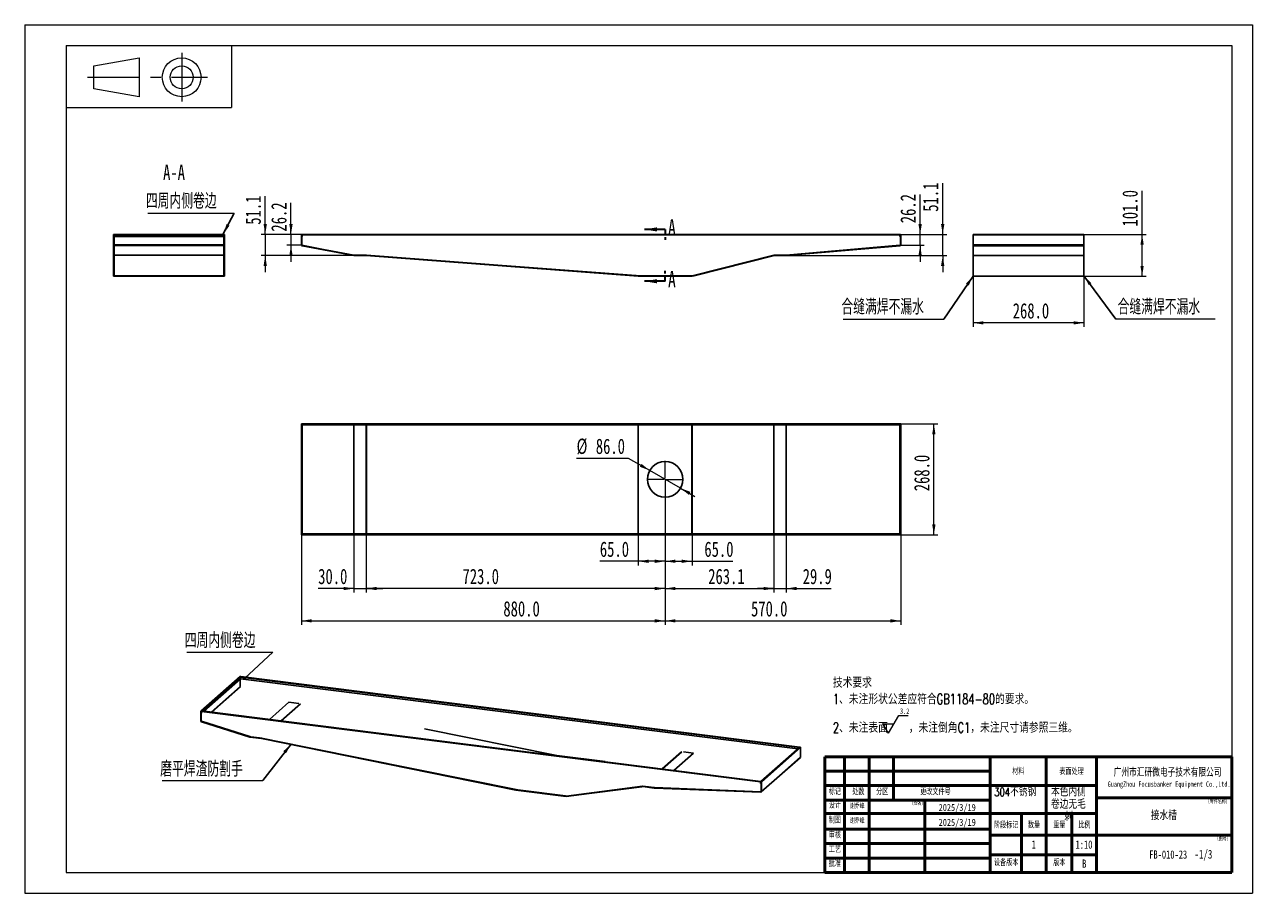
# Model space of a CAD drawing. Header units: millimetres. Extents: x 0 to 300, y 0 to 210.
import ezdxf

# ---------------------------------------------------------------- set-up
doc = ezdxf.new("R2010")
doc.units = ezdxf.units.MM
doc.linetypes.add('CENTERX2', pattern=[20.32, 12.7, -2.54, 2.54, -2.54])
doc.linetypes.add('HIDDEN', pattern=[1.905, 1.27, -0.635])
doc.styles.add('SLDTEXTSTYLE0', font='TXT', dxfattribs={"width": 0.7, "bigfont": 'bigfont'})
doc.styles.add('SLDTEXTSTYLE1', font='TXT', dxfattribs={"width": 0.7})
doc.styles.add('SLDTEXTSTYLE2', font='TXT', dxfattribs={"width": 0.75, "bigfont": 'bigfont'})
doc.styles.add('SLDTEXTSTYLE3', font='TXT', dxfattribs={"width": 0.75})
doc.dimstyles.new('SLDDIMSTYLE0', dxfattribs={"dimtxt": 3.950146, "dimasz": 2.5, "dimexe": 0, "dimexo": 0.0625, "dimgap": 0.987537, "dimtad": 2, "dimdec": 1, "dimlfac": 10, "dimrnd": 1e-09, "dimzin": 12, "dimdsep": 46, "dimtxsty": 'SLDTEXTSTYLE1', "dimsah": 1, "dimcen": 0.09, "dimadec": 0, "dimazin": 3, "dimtfac": 1, "dimtmove": 0, "dimatfit": 0, "dimfxl": 0, "dimfrac": 2, "dimtolj": 1, "dimtzin": 12, "dimarcsym": 0})
doc.dimstyles.new('SLDDIMSTYLE1', dxfattribs={"dimtxt": 3.950146, "dimasz": 2.5, "dimexe": 0, "dimexo": 0.0625, "dimgap": 0.987537, "dimtad": 2, "dimdec": 1, "dimlfac": 10, "dimrnd": 1e-09, "dimzin": 4, "dimdsep": 46, "dimtxsty": 'SLDTEXTSTYLE1', "dimsah": 1, "dimcen": 0.09, "dimadec": 0, "dimazin": 1, "dimtfac": 1, "dimtofl": 0, "dimtmove": 0, "dimatfit": 3, "dimfxl": 0, "dimfrac": 2, "dimtolj": 1, "dimtzin": 12, "dimarcsym": 0})
doc.dimstyles.new('SLDDIMSTYLE2', dxfattribs={"dimtxt": 3.950146, "dimasz": 2.5, "dimexe": 0, "dimexo": 0.0625, "dimgap": 0.987537, "dimtad": 2, "dimdec": 1, "dimlfac": 10, "dimrnd": 1e-09, "dimzin": 4, "dimdsep": 46, "dimtxsty": 'SLDTEXTSTYLE1', "dimsah": 1, "dimcen": 0.09, "dimadec": 0, "dimazin": 1, "dimtfac": 1, "dimtmove": 0, "dimatfit": 0, "dimfxl": 0, "dimfrac": 2, "dimtolj": 1, "dimtzin": 12, "dimarcsym": 0})
doc.dimstyles.new('SLDDIMSTYLE3', dxfattribs={"dimtxt": 3.950146, "dimasz": 2.5, "dimexe": 0, "dimexo": 0.0625, "dimgap": 0.987537, "dimtad": 2, "dimdec": 1, "dimlfac": 10, "dimrnd": 1e-09, "dimzin": 12, "dimdsep": 46, "dimtxsty": 'SLDTEXTSTYLE1', "dimsah": 1, "dimcen": 0.09, "dimadec": 0, "dimazin": 3, "dimtfac": 1, "dimtofl": 0, "dimtmove": 0, "dimatfit": 3, "dimfxl": 0, "dimfrac": 2, "dimtolj": 1, "dimtzin": 12, "dimarcsym": 0})
doc.dimstyles.new('SLDDIMSTYLE4', dxfattribs={"dimtxt": 3.950146, "dimasz": 2.5, "dimexe": 0, "dimexo": 0.0625, "dimgap": 0.987537, "dimtad": 0, "dimtih": 1, "dimtoh": 1, "dimdec": 1, "dimlfac": 10, "dimrnd": 1e-09, "dimzin": 4, "dimdsep": 46, "dimtxsty": 'SLDTEXTSTYLE1', "dimsah": 1, "dimcen": 0, "dimadec": 0, "dimazin": 1, "dimtfac": 1, "dimtmove": 0, "dimatfit": 3, "dimfxl": 0, "dimfrac": 2, "dimtolj": 1, "dimtzin": 12, "dimarcsym": 0})
doc.dimstyles.new('SLDDIMSTYLE5', dxfattribs={"dimtxt": 0.18, "dimasz": 2.5, "dimexe": 0, "dimexo": 0.0625, "dimgap": 0, "dimtad": 0, "dimtih": 1, "dimtoh": 1, "dimdec": 0, "dimrnd": 1e-09, "dimzin": 0, "dimdsep": 46, "dimtxsty": 'Standard', "dimsah": 1, "dimcen": 0.09, "dimadec": 0, "dimazin": 0, "dimtfac": 2.5, "dimtdec": 0, "dimtofl": 0, "dimtmove": 0, "dimatfit": 3, "dimfxl": 0, "dimfrac": 2, "dimtolj": 1, "dimtzin": 0, "dimarcsym": 0})
doc.dimstyles.new('SLDDIMSTYLE6', dxfattribs={"dimtxt": 0.18, "dimasz": 0.8, "dimexe": 0, "dimexo": 0.0625, "dimgap": 0, "dimtad": 0, "dimtih": 1, "dimtoh": 1, "dimdec": 0, "dimrnd": 1e-09, "dimzin": 0, "dimdsep": 46, "dimtxsty": 'Standard', "dimblk1": 'DOT', "dimblk2": 'DOT', "dimsah": 1, "dimcen": 0.09, "dimadec": 0, "dimazin": 0, "dimtfac": 0.8, "dimtdec": 0, "dimtofl": 0, "dimtmove": 0, "dimatfit": 3, "dimldrblk": 'DOT', "dimfxl": 0, "dimfrac": 2, "dimtolj": 1, "dimtzin": 0, "dimarcsym": 0})

# ---------------------------------------------------------------- blocks, each defined once
blk = doc.blocks.new('SW_NOTE_0')
at = {"color": 0, "linetype": 'Continuous', "lineweight": 0}
for p, q in [((13.44, -10.29), (12.17, -8.15)), ((14.7, -8.15), (12.17, -8.15)), ((13.44, -10.29), (15.97, -6.01)), ((15.97, -6.01), (18.2, -6.01))]:
    blk.add_line(p, q, dxfattribs=at)
at = {"color": 0, "linetype": 'Continuous', "lineweight": 0, "attachment_point": 1}
for s, insert, char_height, style in [('技术要求', (0, 3.22), 2.5, 'SLDTEXTSTYLE0'), ('1、未注形状公差应符合GB1184-80的要求。', (0, -0.78), 2.5, 'SLDTEXTSTYLE0'), ('3.2', (16.24, -4.3), 1.323, 'SLDTEXTSTYLE1'), ('2、未注表面', (0, -7.68), 2.5, 'SLDTEXTSTYLE0'), ('，未注倒角C1，未注尺寸请参照三维。', (18.36, -7.68), 2.5, 'SLDTEXTSTYLE0')]:
    blk.add_mtext(s, dxfattribs=dict(at, insert=insert, char_height=char_height, style=style))
blk = doc.blocks.new('SW_NOTE_0_1')
at = {"color": 0, "linetype": 'Continuous', "lineweight": 0, "char_height": 2, "attachment_point": 2, "style": 'SLDTEXTSTYLE2'}
for s, insert in [('本色内侧', (5.25, 2.58)), ('卷边无毛', (5.25, -0.42)), ('刺', (5.31, -3.42))]:
    blk.add_mtext(s, dxfattribs=dict(at, insert=insert))
blk = doc.blocks.new('SW_NOTE_0_2')
at = {"color": 0, "linetype": 'Continuous', "lineweight": 0, "attachment_point": 2}
for s, insert, char_height, style in [('广州市汇研微电子技术有限公司', (16.21, 2.45), 1.9, 'SLDTEXTSTYLE0'), ('GuangZhou Focusbanker Equipment Co.,Ltd.', (16.58, -0.62), 1.3, 'SLDTEXTSTYLE1')]:
    blk.add_mtext(s, dxfattribs=dict(at, insert=insert, char_height=char_height, style=style))
blk = doc.blocks.new('_D')
at = {"color": 7, "linetype": 'Continuous', "lineweight": 0}
for p, q in [((222.06, 159.3), (222.06, 171.71)), ((211.7, 159.3), (223.06, 159.3)), ((222.06, 154.2), (222.06, 159.3)), ((184.21, 154.2), (223.06, 154.2)), ((222.06, 154.2), (222.06, 150.2))]:
    blk.add_line(p, q, dxfattribs=at)
at = {"color": 7, "linetype": 'Continuous', "lineweight": 18}
for points in [[(222.06, 159.3), (222.46, 161.8), (221.66, 161.8)], [(222.06, 154.2), (221.66, 151.7), (222.46, 151.7)]]:
    blk.add_solid(points, dxfattribs=at)
at = {"color": 7, "linetype": 'Continuous', "lineweight": 18, "insert": (217.28, 164.79), "char_height": 3.704, "attachment_point": 1, "rotation": 90, "style": 'SLDTEXTSTYLE1'}
blk.add_mtext('51.1', dxfattribs=at)
blk = doc.blocks.new('_D_1')
at = {"color": 7, "linetype": 'Continuous', "lineweight": 0}
for p, q in [((216.6, 159.3), (216.6, 168.92)), ((211.7, 159.3), (217.6, 159.3)), ((216.6, 156.68), (216.6, 159.3)), ((211.82, 156.68), (217.6, 156.68)), ((216.6, 156.68), (216.6, 152.68))]:
    blk.add_line(p, q, dxfattribs=at)
at = {"color": 7, "linetype": 'Continuous', "lineweight": 18}
for points in [[(216.6, 159.3), (217, 161.8), (216.2, 161.8)], [(216.6, 156.68), (216.2, 154.18), (217, 154.18)]]:
    blk.add_solid(points, dxfattribs=at)
at = {"color": 7, "linetype": 'Continuous', "lineweight": 18, "insert": (211.83, 162.01), "char_height": 3.704, "attachment_point": 1, "rotation": 90, "style": 'SLDTEXTSTYLE1'}
blk.add_mtext('26.2', dxfattribs=at)
blk = doc.blocks.new('_D_2')
at = {"color": 7, "linetype": 'Continuous', "lineweight": 0}
for p, q in [((64.4, 159.3), (64.4, 166.91)), ((67.14, 159.3), (63.4, 159.3)), ((64.4, 159.3), (64.4, 156.68)), ((67.02, 156.68), (63.4, 156.68)), ((64.4, 156.68), (64.4, 152.68))]:
    blk.add_line(p, q, dxfattribs=at)
at = {"color": 7, "linetype": 'Continuous', "lineweight": 18}
for points in [[(64.4, 159.3), (64.8, 161.8), (64, 161.8)], [(64.4, 156.68), (64, 154.18), (64.8, 154.18)]]:
    blk.add_solid(points, dxfattribs=at)
at = {"color": 7, "linetype": 'Continuous', "lineweight": 18, "insert": (59.62, 159.99), "char_height": 3.704, "attachment_point": 1, "rotation": 90, "style": 'SLDTEXTSTYLE1'}
blk.add_mtext('26.2', dxfattribs=at)
blk = doc.blocks.new('_D_3')
at = {"color": 7, "linetype": 'Continuous', "lineweight": 0}
for p, q in [((58.17, 159.3), (58.17, 168.57)), ((67.14, 159.3), (57.17, 159.3)), ((58.17, 159.3), (58.17, 154.2)), ((79.64, 154.2), (57.17, 154.2)), ((58.17, 154.2), (58.17, 150.2))]:
    blk.add_line(p, q, dxfattribs=at)
at = {"color": 7, "linetype": 'Continuous', "lineweight": 18}
for points in [[(58.17, 159.3), (58.57, 161.8), (57.77, 161.8)], [(58.17, 154.2), (57.77, 151.7), (58.57, 151.7)]]:
    blk.add_solid(points, dxfattribs=at)
at = {"color": 7, "linetype": 'Continuous', "lineweight": 18, "insert": (53.39, 161.65), "char_height": 3.704, "attachment_point": 1, "rotation": 90, "style": 'SLDTEXTSTYLE1'}
blk.add_mtext('51.1', dxfattribs=at)
blk = doc.blocks.new('_D_4')
at = {"color": 7, "linetype": 'Continuous', "lineweight": 0}
for p, q in [((154.92, 95.63), (154.92, 79.27)), ((161.42, 86.68), (161.42, 79.27)), ((154.92, 80.27), (161.42, 80.27)), ((161.42, 80.27), (171.31, 80.27))]:
    blk.add_line(p, q, dxfattribs=at)
at = {"color": 7, "linetype": 'Continuous', "lineweight": 18}
for points in [[(154.92, 80.27), (157.42, 79.87), (157.42, 80.67)], [(161.42, 80.27), (158.92, 80.67), (158.92, 79.87)]]:
    blk.add_solid(points, dxfattribs=at)
at = {"color": 7, "linetype": 'Continuous', "lineweight": 18, "insert": (164.4, 85.04), "char_height": 3.704, "attachment_point": 1, "style": 'SLDTEXTSTYLE1'}
blk.add_mtext('65.0', dxfattribs=at)
blk = doc.blocks.new('_D_5')
at = {"color": 7, "linetype": 'Continuous', "lineweight": 0}
for p, q in [((154.92, 95.63), (154.92, 79.27)), ((148.42, 86.68), (148.42, 79.27)), ((148.42, 80.27), (139.12, 80.27)), ((154.92, 80.27), (148.42, 80.27))]:
    blk.add_line(p, q, dxfattribs=at)
at = {"color": 7, "linetype": 'Continuous', "lineweight": 18}
for points in [[(148.42, 80.27), (150.92, 79.87), (150.92, 80.67)], [(154.92, 80.27), (152.42, 80.67), (152.42, 79.87)]]:
    blk.add_solid(points, dxfattribs=at)
at = {"color": 7, "linetype": 'Continuous', "lineweight": 18, "insert": (139.12, 85.04), "char_height": 3.704, "attachment_point": 1, "style": 'SLDTEXTSTYLE1'}
blk.add_mtext('65.0', dxfattribs=at)
blk = doc.blocks.new('_D_6')
at = {"color": 7, "linetype": 'Continuous', "lineweight": 0}
for p, q in [((154.92, 95.63), (154.92, 64.86)), ((211.92, 86.68), (211.92, 64.86)), ((154.92, 65.86), (211.92, 65.86))]:
    blk.add_line(p, q, dxfattribs=at)
at = {"color": 7, "linetype": 'Continuous', "lineweight": 18}
for points in [[(154.92, 65.86), (157.42, 65.46), (157.42, 66.26)], [(211.92, 65.86), (209.42, 66.26), (209.42, 65.46)]]:
    blk.add_solid(points, dxfattribs=at)
at = {"color": 7, "linetype": 'Continuous', "lineweight": 18, "insert": (175.69, 70.63), "char_height": 3.704, "attachment_point": 1, "style": 'SLDTEXTSTYLE1'}
blk.add_mtext('570.0', dxfattribs=at)
blk = doc.blocks.new('_D_7')
at = {"color": 7, "linetype": 'Continuous', "lineweight": 0}
for p, q in [((154.92, 95.63), (154.92, 72.68)), ((82.62, 86.68), (82.62, 72.68)), ((154.92, 73.68), (82.62, 73.68))]:
    blk.add_line(p, q, dxfattribs=at)
at = {"color": 7, "linetype": 'Continuous', "lineweight": 18}
for points in [[(82.62, 73.68), (85.12, 73.28), (85.12, 74.08)], [(154.92, 73.68), (152.42, 74.08), (152.42, 73.28)]]:
    blk.add_solid(points, dxfattribs=at)
at = {"color": 7, "linetype": 'Continuous', "lineweight": 18, "insert": (105.9, 78.46), "char_height": 3.704, "attachment_point": 1, "style": 'SLDTEXTSTYLE1'}
blk.add_mtext('723.0', dxfattribs=at)
blk = doc.blocks.new('_D_8')
at = {"color": 7, "linetype": 'Continuous', "lineweight": 0}
for p, q in [((79.62, 86.68), (79.62, 72.68)), ((82.62, 86.68), (82.62, 72.68)), ((79.62, 73.68), (70.98, 73.68)), ((79.62, 73.68), (82.62, 73.68)), ((82.62, 73.68), (86.62, 73.68))]:
    blk.add_line(p, q, dxfattribs=at)
at = {"color": 7, "linetype": 'Continuous', "lineweight": 18}
for points in [[(79.62, 73.68), (77.12, 74.08), (77.12, 73.28)], [(82.62, 73.68), (85.12, 73.28), (85.12, 74.08)]]:
    blk.add_solid(points, dxfattribs=at)
at = {"color": 7, "linetype": 'Continuous', "lineweight": 18, "insert": (70.98, 78.46), "char_height": 3.704, "attachment_point": 1, "style": 'SLDTEXTSTYLE1'}
blk.add_mtext('30.0', dxfattribs=at)
blk = doc.blocks.new('_D_9')
at = {"color": 7, "linetype": 'Continuous', "lineweight": 0}
for p, q in [((154.92, 95.63), (154.92, 64.86)), ((66.92, 86.68), (66.92, 64.86)), ((66.92, 65.86), (154.92, 65.86))]:
    blk.add_line(p, q, dxfattribs=at)
at = {"color": 7, "linetype": 'Continuous', "lineweight": 18}
for points in [[(66.92, 65.86), (69.42, 65.46), (69.42, 66.26)], [(154.92, 65.86), (152.42, 66.26), (152.42, 65.46)]]:
    blk.add_solid(points, dxfattribs=at)
at = {"color": 7, "linetype": 'Continuous', "lineweight": 18, "insert": (115.78, 70.63), "char_height": 3.704, "attachment_point": 1, "style": 'SLDTEXTSTYLE1'}
blk.add_mtext('880.0', dxfattribs=at)
blk = doc.blocks.new('_D_10')
at = {"color": 7, "linetype": 'Continuous', "lineweight": 0}
for p, q in [((154.92, 95.63), (154.92, 72.68)), ((181.24, 86.68), (181.24, 72.68)), ((154.92, 73.68), (181.24, 73.68))]:
    blk.add_line(p, q, dxfattribs=at)
at = {"color": 7, "linetype": 'Continuous', "lineweight": 18}
for points in [[(154.92, 73.68), (157.42, 73.28), (157.42, 74.08)], [(181.24, 73.68), (178.74, 74.08), (178.74, 73.28)]]:
    blk.add_solid(points, dxfattribs=at)
at = {"color": 7, "linetype": 'Continuous', "lineweight": 18, "insert": (165.33, 78.46), "char_height": 3.704, "attachment_point": 1, "style": 'SLDTEXTSTYLE1'}
blk.add_mtext('263.1', dxfattribs=at)
blk = doc.blocks.new('_D_11')
at = {"color": 7, "linetype": 'Continuous', "lineweight": 0}
for p, q in [((181.24, 86.68), (181.24, 72.68)), ((184.22, 86.68), (184.22, 72.68)), ((181.24, 73.68), (177.24, 73.68)), ((181.24, 73.68), (184.22, 73.68)), ((184.22, 73.68), (195.1, 73.68))]:
    blk.add_line(p, q, dxfattribs=at)
at = {"color": 7, "linetype": 'Continuous', "lineweight": 18}
for points in [[(181.24, 73.68), (178.74, 74.08), (178.74, 73.28)], [(184.22, 73.68), (186.72, 73.28), (186.72, 74.08)]]:
    blk.add_solid(points, dxfattribs=at)
at = {"color": 7, "linetype": 'Continuous', "lineweight": 18, "insert": (188.19, 78.46), "char_height": 3.704, "attachment_point": 1, "style": 'SLDTEXTSTYLE1'}
blk.add_mtext('29.9', dxfattribs=at)
blk = doc.blocks.new('_D_12')
at = {"color": 7, "linetype": 'Continuous', "lineweight": 0}
for p, q in [((211.92, 113.48), (220.92, 113.48)), ((219.92, 86.68), (219.92, 113.48)), ((211.92, 86.68), (220.92, 86.68))]:
    blk.add_line(p, q, dxfattribs=at)
at = {"color": 7, "linetype": 'Continuous', "lineweight": 18}
for points in [[(219.92, 113.48), (219.52, 110.98), (220.32, 110.98)], [(219.92, 86.68), (220.32, 89.18), (219.52, 89.18)]]:
    blk.add_solid(points, dxfattribs=at)
at = {"color": 7, "linetype": 'Continuous', "lineweight": 18, "insert": (215.15, 97.2), "char_height": 3.704, "attachment_point": 1, "rotation": 90, "style": 'SLDTEXTSTYLE1'}
blk.add_mtext('268.0', dxfattribs=at)
blk = doc.blocks.new('_D_13')
at = {"color": 7, "linetype": 'Continuous', "lineweight": 0}
for p, q in [((146.06, 105.15), (133.49, 105.15)), ((151.19, 102.22), (146.06, 105.15)), ((158.66, 97.95), (151.19, 102.22)), ((158.66, 97.95), (162.13, 95.96))]:
    blk.add_line(p, q, dxfattribs=at)
at = {"color": 7, "linetype": 'Continuous', "lineweight": 18}
for points in [[(151.19, 102.22), (149.22, 103.81), (148.82, 103.11)], [(158.66, 97.95), (160.63, 96.36), (161.02, 97.05)]]:
    blk.add_solid(points, dxfattribs=at)
at = {"color": 7, "linetype": 'Continuous', "lineweight": 18, "char_height": 3.704, "attachment_point": 1, "style": 'SLDTEXTSTYLE1'}
for s, insert in [('%%c', (133.49, 109.93)), ('86.0', (138.14, 109.93))]:
    blk.add_mtext(s, dxfattribs=dict(at, insert=insert))
blk = doc.blocks.new('SW_CENTERMARKSYMBOL_0')
at = {"color": 0, "linetype": 'Continuous', "lineweight": 18}
for p, q in [((0, 0.3), (0, 4.45)), ((-0.3, 0), (-4.45, 0)), ((0, 0), (-0.15, 0)), ((0, 0), (0, 0.15)), ((0, 0), (0, -0.15)), ((0, 0), (0.15, 0)), ((0.3, 0), (4.45, 0)), ((0, -0.3), (0, -4.45))]:
    blk.add_line(p, q, dxfattribs=at)
blk = doc.blocks.new('_D_14')
at = {"color": 7, "linetype": 'Continuous', "lineweight": 0}
for p, q in [((229.43, 149.2), (229.43, 136.92)), ((256.23, 149.2), (256.23, 136.92)), ((256.23, 137.92), (229.43, 137.92))]:
    blk.add_line(p, q, dxfattribs=at)
at = {"color": 7, "linetype": 'Continuous', "lineweight": 18}
for points in [[(229.43, 137.92), (231.93, 137.52), (231.93, 138.32)], [(256.23, 137.92), (253.73, 138.32), (253.73, 137.52)]]:
    blk.add_solid(points, dxfattribs=at)
at = {"color": 7, "linetype": 'Continuous', "lineweight": 18, "insert": (239, 142.69), "char_height": 3.704, "attachment_point": 1, "style": 'SLDTEXTSTYLE1'}
blk.add_mtext('268.0', dxfattribs=at)
blk = doc.blocks.new('_D_15')
at = {"color": 7, "linetype": 'Continuous', "lineweight": 0}
for p, q in [((270.3, 159.3), (270.3, 169.87)), ((256.23, 159.3), (271.3, 159.3)), ((270.3, 149.2), (270.3, 159.3)), ((256.23, 149.2), (271.3, 149.2))]:
    blk.add_line(p, q, dxfattribs=at)
at = {"color": 7, "linetype": 'Continuous', "lineweight": 18}
for points in [[(270.3, 159.3), (269.9, 156.8), (270.7, 156.8)], [(270.3, 149.2), (270.7, 151.7), (269.9, 151.7)]]:
    blk.add_solid(points, dxfattribs=at)
at = {"color": 7, "linetype": 'Continuous', "lineweight": 18, "insert": (265.52, 161.22), "char_height": 3.704, "attachment_point": 1, "rotation": 90, "style": 'SLDTEXTSTYLE1'}
blk.add_mtext('101.0', dxfattribs=at)
blk = doc.blocks.new('SW_NOTE_0_3')
at = {"color": 0, "linetype": 'Continuous', "lineweight": 0}
blk.add_line((24.06, 0), (0, 0), dxfattribs=at)
at = {"color": 0, "linetype": 'Continuous', "lineweight": 0, "insert": (0.46, 4.81), "char_height": 3.704, "attachment_point": 1, "style": 'SLDTEXTSTYLE0'}
blk.add_mtext('合缝满焊不漏水', dxfattribs=at)
blk = doc.blocks.new('SW_NOTE_0_4')
at = {"color": 0, "linetype": 'Continuous', "lineweight": 0}
blk.add_line((-24.32, 0), (0, 0), dxfattribs=at)
at = {"color": 0, "linetype": 'Continuous', "lineweight": 0, "insert": (-24.75, 4.81), "char_height": 3.704, "attachment_point": 1, "style": 'SLDTEXTSTYLE0'}
blk.add_mtext('合缝满焊不漏水', dxfattribs=at)
blk = doc.blocks.new('SW_NOTE_0_5')
at = {"color": 0, "linetype": 'Continuous', "lineweight": 0}
blk.add_line((-20.86, 0), (0, 0), dxfattribs=at)
at = {"color": 0, "linetype": 'Continuous', "lineweight": 0, "insert": (-21.33, 4.73), "char_height": 3.704, "attachment_point": 1, "style": 'SLDTEXTSTYLE0'}
blk.add_mtext('四周内侧卷边', dxfattribs=at)
blk = doc.blocks.new('_Dot')
at = {"color": 0, "linetype": 'ByBlock', "lineweight": -2}
blk.add_line((-0.5, 0), (-1, 0), dxfattribs=at)
at = {"color": 0, "linetype": 'ByBlock', "const_width": 0.5}
blk.add_lwpolyline([(-0.25, 0, 1), (0.25, 0, 1)], format="xyb", close=True, dxfattribs=at)
blk = doc.blocks.new('SW_NOTE_0_6')
at = {"color": 0, "linetype": 'Continuous', "lineweight": 0}
blk.add_line((-24.32, 0), (0, 0), dxfattribs=at)
at = {"color": 0, "linetype": 'Continuous', "lineweight": 0, "insert": (-24.8, 4.66), "char_height": 3.704, "attachment_point": 1, "style": 'SLDTEXTSTYLE0'}
blk.add_mtext('磨平焊渣防割手', dxfattribs=at)
blk = doc.blocks.new('SW_NOTE_0_7')
at = {"color": 0, "linetype": 'Continuous', "lineweight": 0}
blk.add_line((-20.86, 0), (0, 0), dxfattribs=at)
at = {"color": 0, "linetype": 'Continuous', "lineweight": 0, "insert": (-21.33, 4.8), "char_height": 3.704, "attachment_point": 1, "style": 'SLDTEXTSTYLE0'}
blk.add_mtext('四周内侧卷边', dxfattribs=at)

msp = doc.modelspace()

# ---------------------------------------------------------------- hatches: boundary and pattern name
at = {"linetype": 'Continuous', "lineweight": 18}
h = msp.add_hatch(dxfattribs=at)
h.set_pattern_fill('ANSI31', scale=0.125, style=0)
edge = h.paths.add_edge_path(flags=0)
edge.add_arc((21.595, 159.198), 0.105, 0, 180)
edge.add_line((21.49, 159.198), (21.49, 149.298))
edge.add_line((21.49, 149.298), (21.59, 149.298))
edge.add_line((21.59, 149.298), (21.59, 159.198))
edge.add_arc((21.595, 159.198), 0.005, 0, 180, ccw=False)
edge.add_line((21.6, 159.198), (21.6, 158.803))
edge.add_line((21.6, 158.803), (21.7, 158.803))
edge.add_line((21.7, 158.803), (21.7, 159.198))
h = msp.add_hatch(dxfattribs=at)
h.set_pattern_fill('ANSI31', scale=0.125, style=0)
edge = h.paths.add_edge_path(flags=0)
edge.add_arc((48.185, 159.198), 0.105, 360, 540)
edge.add_line((48.08, 159.198), (48.08, 158.803))
edge.add_line((48.08, 158.803), (48.18, 158.803))
edge.add_line((48.18, 158.803), (48.18, 159.198))
edge.add_arc((48.185, 159.198), 0.005, 0, 180, ccw=False)
edge.add_line((48.19, 159.198), (48.19, 149.298))
edge.add_line((48.19, 149.298), (48.29, 149.298))
edge.add_line((48.29, 149.298), (48.29, 159.198))
h = msp.add_hatch(dxfattribs=at)
h.set_pattern_fill('ANSI31', angle=3e-322, style=0)
h.paths.add_polyline_path([(21.49, 149.298), (21.49, 149.198), (30.59, 149.198), (30.59, 149.298)], flags=0)
h = msp.add_hatch(dxfattribs=at)
h.set_pattern_fill('ANSI31', angle=3e-322, style=0)
h.paths.add_polyline_path([(48.29, 149.198), (48.29, 149.298), (39.19, 149.298), (39.19, 149.198)], flags=0)

# ---------------------------------------------------------------- linework, layer by layer
at = {"color": 7, "linetype": 'Continuous', "lineweight": 18}
for p, q in [((0, 210), (297, 210)), ((0, 210), (0, 0)), ((297, 210), (297, 0)), ((10, 205), (292, 205)), ((10, 205), (10, 5)), ((10, 205), (50, 205)), ((10, 205), (10, 189.994)), ((50, 205), (50, 189.994)), ((292, 205), (292, 5)), ((16.702, 200.085), (27.637, 201.987)), ((27.637, 201.987), (27.637, 192.614)), ((16.702, 194.516), (16.702, 200.085)), ((27.637, 192.614), (16.702, 194.516)), ((10, 189.994), (50, 189.994)), ((10, 5), (292, 5)), ((0, 0), (297, 0))]:
    msp.add_line(p, q, dxfattribs=at)
at = {"color": 7, "linetype": 'CENTERX2', "lineweight": 18}
for p, q in [((37.96, 203.209), (37.96, 191.46)), ((15.14, 197.3), (44.208, 197.3))]:
    msp.add_line(p, q, dxfattribs=at)
at = {"color": 7, "linetype": 'Continuous', "lineweight": 25}
for p, q in [((48.29, 159.303), (21.49, 159.303)), ((21.49, 159.198), (21.49, 159.303)), ((21.49, 159.198), (21.49, 149.298)), ((21.59, 159.198), (21.59, 149.298)), ((21.6, 158.803), (21.59, 158.803)), ((21.6, 159.198), (21.6, 158.803)), ((21.7, 158.803), (21.6, 158.803)), ((21.7, 159.198), (21.7, 158.803)), ((48.08, 158.803), (21.7, 158.803)), ((48.08, 158.803), (48.08, 159.198)), ((48.18, 158.803), (48.08, 158.803)), ((48.18, 158.803), (48.18, 159.198)), ((48.19, 158.803), (48.18, 158.803)), ((48.19, 159.198), (48.19, 149.298)), ((48.29, 159.303), (48.29, 159.198)), ((48.29, 159.198), (48.29, 149.298)), ((66.923, 159.198), (67.023, 159.198)), ((66.923, 159.198), (66.923, 156.764)), ((67.023, 159.198), (67.023, 156.764)), ((67.023, 158.798), (67.143, 158.798)), ((67.023, 156.68), (67.023, 158.798)), ((67.033, 158.803), (67.033, 159.198)), ((67.033, 159.198), (67.133, 159.198)), ((67.033, 158.803), (67.133, 158.803)), ((67.133, 158.803), (67.133, 159.198)), ((211.703, 159.303), (67.143, 159.303)), ((67.143, 159.198), (67.143, 159.303)), ((67.143, 158.798), (67.143, 159.198)), ((67.143, 159.198), (211.703, 159.198)), ((211.703, 159.303), (211.703, 159.198)), ((211.703, 159.198), (211.703, 158.798)), ((211.703, 158.798), (211.823, 158.798)), ((211.813, 159.198), (211.713, 159.198)), ((211.713, 159.198), (211.713, 158.803)), ((211.813, 158.803), (211.713, 158.803)), ((211.813, 159.198), (211.813, 158.803)), ((211.823, 156.781), (211.823, 159.198)), ((211.823, 159.198), (211.923, 159.198)), ((211.823, 158.798), (211.823, 156.68)), ((211.923, 156.781), (211.923, 159.198)), ((256.227, 159.303), (229.427, 159.303)), ((229.427, 159.198), (229.427, 159.303)), ((256.227, 159.198), (229.427, 159.198)), ((229.427, 159.198), (229.427, 156.764)), ((256.227, 159.303), (256.227, 159.198)), ((256.227, 159.198), (256.227, 156.764)), ((66.923, 156.764), (67.023, 156.764)), ((79.14, 154.298), (67.023, 156.68)), ((67.104, 156.666), (67.086, 156.567)), ((67.086, 156.567), (79.604, 154.202)), ((67.104, 156.666), (79.623, 154.3)), ((184.223, 154.298), (211.731, 156.682)), ((184.231, 154.199), (211.74, 156.582)), ((211.823, 156.68), (184.705, 154.298)), ((211.74, 156.582), (211.731, 156.682)), ((211.823, 156.781), (211.923, 156.781)), ((256.227, 156.764), (229.427, 156.764)), ((229.427, 156.764), (229.427, 156.567)), ((256.227, 156.567), (229.427, 156.567)), ((229.427, 156.567), (229.427, 154.202)), ((256.227, 156.764), (256.227, 156.567)), ((256.227, 156.567), (256.227, 154.202)), ((21.59, 154.298), (48.19, 154.298)), ((82.143, 154.298), (79.14, 154.298)), ((79.604, 154.202), (79.623, 154.3)), ((79.641, 154.298), (79.641, 154.198)), ((79.641, 154.298), (82.619, 154.298)), ((79.641, 154.198), (82.619, 154.198)), ((148.935, 149.298), (82.143, 154.298)), ((82.619, 154.198), (82.619, 154.298)), ((82.634, 154.297), (82.626, 154.198)), ((82.626, 154.198), (148.415, 149.199)), ((82.634, 154.297), (148.423, 149.298)), ((161.422, 149.301), (181.186, 154.292)), ((161.447, 149.204), (181.211, 154.195)), ((181.703, 154.298), (161.91, 149.298)), ((181.211, 154.195), (181.186, 154.292)), ((181.235, 154.298), (181.235, 154.198)), ((181.235, 154.298), (184.214, 154.298)), ((181.235, 154.198), (184.214, 154.198)), ((184.705, 154.298), (181.703, 154.298)), ((184.214, 154.198), (184.214, 154.298)), ((184.223, 154.298), (184.231, 154.199)), ((256.227, 154.202), (229.427, 154.202)), ((229.427, 154.202), (229.427, 154.198)), ((256.227, 154.198), (229.427, 154.198)), ((256.227, 154.198), (229.427, 154.198)), ((229.427, 154.198), (229.427, 154.198)), ((229.427, 154.198), (229.427, 149.199)), ((256.227, 154.202), (256.227, 154.198)), ((256.227, 154.198), (256.227, 154.198)), ((256.227, 154.198), (256.227, 149.199)), ((21.59, 149.298), (21.49, 149.298)), ((21.49, 149.198), (21.49, 149.298)), ((21.49, 149.298), (30.59, 149.298)), ((21.49, 149.198), (30.59, 149.198)), ((30.59, 149.198), (30.59, 149.298)), ((39.19, 149.298), (30.59, 149.298)), ((39.19, 149.198), (30.59, 149.198)), ((39.19, 149.298), (39.19, 149.198)), ((39.19, 149.298), (48.29, 149.298)), ((39.19, 149.198), (48.29, 149.198)), ((48.29, 149.298), (48.19, 149.298)), ((48.29, 149.298), (48.29, 149.198)), ((148.415, 149.199), (148.423, 149.298)), ((148.43, 149.298), (148.43, 149.198)), ((148.43, 149.298), (161.398, 149.298)), ((148.43, 149.198), (161.398, 149.198)), ((161.91, 149.298), (148.935, 149.298)), ((161.398, 149.198), (161.398, 149.298)), ((161.422, 149.301), (161.447, 149.204)), ((256.227, 149.199), (229.427, 149.199)), ((229.427, 149.199), (229.427, 149.198)), ((256.227, 149.198), (229.427, 149.198)), ((256.227, 149.199), (256.227, 149.198)), ((66.923, 86.683), (66.923, 113.483)), ((66.923, 113.483), (67.133, 113.483)), ((67.143, 113.483), (67.133, 113.483)), ((67.133, 86.683), (67.133, 113.483)), ((67.133, 113.383), (67.143, 113.383)), ((67.143, 113.273), (67.143, 113.483)), ((67.143, 113.483), (211.703, 113.483)), ((67.143, 113.273), (211.703, 113.273)), ((211.703, 113.483), (211.703, 113.273)), ((211.713, 113.483), (211.703, 113.483)), ((211.703, 113.383), (211.713, 113.383)), ((211.713, 113.483), (211.713, 86.683)), ((211.713, 113.483), (211.923, 113.483)), ((211.923, 86.683), (211.923, 113.483)), ((67.143, 86.683), (67.143, 86.893)), ((211.703, 86.893), (67.143, 86.893)), ((211.703, 86.893), (211.703, 86.683)), ((67.133, 86.683), (66.923, 86.683)), ((67.143, 86.783), (67.133, 86.783)), ((67.133, 86.683), (67.143, 86.683)), ((67.143, 86.683), (211.703, 86.683)), ((211.713, 86.783), (211.703, 86.783)), ((211.703, 86.683), (211.713, 86.683)), ((211.923, 86.683), (211.713, 86.683)), ((52.088, 52.397), (42.613, 44.041)), ((52.191, 51.877), (43.292, 44.029)), ((52.118, 49.993), (52.118, 51.812)), ((52.191, 51.867), (52.191, 52.24)), ((187.014, 34.881), (52.191, 51.867)), ((187.465, 35.34), (52.241, 52.376)), ((66.261, 45.886), (63.921, 46.181)), ((42.584, 43.975), (42.678, 43.963)), ((42.584, 43.975), (42.584, 41.68)), ((42.678, 43.963), (42.678, 41.668)), ((42.687, 43.594), (42.678, 43.586)), ((42.678, 41.589), (42.678, 43.586)), ((42.678, 43.586), (42.79, 43.572)), ((42.687, 43.962), (42.781, 43.95)), ((42.687, 43.589), (42.687, 43.962)), ((42.687, 43.589), (42.781, 43.577)), ((42.781, 43.577), (42.781, 43.95)), ((42.79, 43.586), (42.781, 43.577)), ((42.79, 43.572), (42.79, 43.949)), ((42.79, 43.949), (178.013, 26.912)), ((178.064, 27.049), (42.84, 44.086)), ((42.584, 41.68), (42.678, 41.668)), ((54.012, 37.915), (42.678, 41.589)), ((42.754, 41.565), (42.736, 41.475)), ((42.736, 41.475), (54.447, 37.769)), ((42.754, 41.565), (54.464, 37.86)), ((128.74, 33.301), (96.718, 39.751)), ((56.821, 37.561), (54.012, 37.915)), ((54.447, 37.769), (54.464, 37.86)), ((54.481, 37.856), (57.267, 37.505)), ((54.481, 37.856), (54.481, 37.762)), ((54.481, 37.762), (57.267, 37.411)), ((119.3, 24.975), (56.821, 37.561)), ((57.267, 37.411), (57.267, 37.505)), ((57.281, 37.503), (57.274, 37.41)), ((57.274, 37.41), (118.813, 24.943)), ((57.281, 37.503), (118.82, 25.036)), ((140.397, 31.832), (128.74, 33.301)), ((161.74, 33.857), (159.391, 34.153)), ((187.527, 35.334), (178.052, 26.977)), ((178.219, 26.886), (187.694, 35.243)), ((178.219, 24.608), (187.694, 32.964)), ((187.694, 32.964), (187.694, 35.243)), ((178.164, 24.481), (187.64, 32.838)), ((118.813, 24.943), (118.82, 25.036)), ((118.828, 25.035), (118.828, 24.941)), ((118.828, 25.035), (130.958, 23.507)), ((118.828, 24.941), (130.958, 23.412)), ((131.437, 23.446), (119.3, 24.975)), ((130.98, 23.507), (149.468, 25.883)), ((131.003, 23.412), (149.491, 25.789)), ((149.951, 25.828), (131.437, 23.446)), ((149.491, 25.789), (149.468, 25.883)), ((149.514, 25.883), (149.514, 25.789)), ((149.514, 25.883), (152.3, 25.532)), ((149.514, 25.789), (152.3, 25.438)), ((152.76, 25.474), (149.951, 25.828)), ((152.3, 25.438), (152.3, 25.532)), ((152.308, 25.531), (152.316, 25.436)), ((152.308, 25.531), (178.04, 24.536)), ((152.316, 25.436), (178.048, 24.441)), ((178.126, 24.524), (152.76, 25.474)), ((178.013, 26.912), (178.013, 26.535)), ((178.023, 26.543), (178.013, 26.535)), ((178.013, 26.535), (178.126, 26.521)), ((178.116, 26.899), (178.023, 26.911)), ((178.023, 26.911), (178.023, 26.538)), ((178.116, 26.527), (178.023, 26.538)), ((178.048, 24.441), (178.04, 24.536)), ((178.116, 26.899), (178.116, 26.527)), ((178.116, 26.527), (178.126, 26.535)), ((178.126, 26.898), (178.219, 26.886)), ((178.126, 24.62), (178.126, 26.898)), ((178.126, 26.521), (178.126, 24.524)), ((178.126, 24.62), (178.219, 24.608)), ((178.219, 24.608), (178.219, 26.886)), ((130.958, 23.412), (130.958, 23.507)), ((130.98, 23.507), (131.003, 23.412))]:
    msp.add_line(p, q, dxfattribs=at)
at = {"color": 1, "linetype": 'Continuous', "lineweight": 25}
for p, q in [((21.59, 159.198), (21.6, 159.198)), ((21.7, 159.198), (48.08, 159.198)), ((48.18, 159.198), (48.19, 159.198)), ((21.59, 156.764), (48.19, 156.764)), ((21.59, 156.666), (48.19, 156.666)), ((21.59, 154.3), (48.19, 154.3)), ((21.59, 154.297), (48.19, 154.297)), ((21.59, 149.298), (48.19, 149.298)), ((79.623, 86.893), (79.623, 113.273)), ((79.641, 86.893), (79.641, 113.273)), ((82.619, 86.893), (82.619, 113.273)), ((82.634, 86.893), (82.634, 113.273)), ((148.423, 86.893), (148.423, 113.273)), ((148.43, 86.893), (148.43, 113.273)), ((161.398, 86.893), (161.398, 113.273)), ((161.422, 86.893), (161.422, 113.273)), ((181.186, 86.893), (181.186, 113.273)), ((181.235, 86.893), (181.235, 113.273)), ((184.214, 86.893), (184.214, 113.273)), ((184.223, 86.893), (184.223, 113.273)), ((42.923, 44.075), (52.191, 52.249)), ((52.191, 52.24), (187.383, 35.207)), ((45.097, 43.801), (52.118, 49.993)), ((45.265, 43.78), (52.194, 49.891)), ((59.188, 42.026), (63.904, 46.185)), ((59.207, 42.024), (63.921, 46.181)), ((61.992, 41.673), (66.706, 45.83)), ((62.007, 41.671), (66.721, 45.828)), ((42.678, 43.963), (42.682, 43.967)), ((42.781, 43.95), (42.79, 43.958)), ((128.223, 33.328), (128.293, 33.391)), ((128.23, 33.327), (128.3, 33.389)), ((154.199, 30.056), (158.908, 34.208)), ((154.239, 30.051), (158.954, 34.208)), ((157.026, 29.7), (161.74, 33.857)), ((157.034, 29.699), (161.748, 33.856)), ((140.36, 31.799), (140.397, 31.832)), ((140.38, 31.797), (140.42, 31.832)), ((118.82, 25.036), (118.854, 25.065)), ((118.828, 25.035), (118.86, 25.064)), ((178.023, 26.921), (178.013, 26.912)), ((178.121, 26.903), (178.116, 26.899))]:
    msp.add_line(p, q, dxfattribs=at)
at = {"color": 7, "linetype": 'Continuous', "lineweight": 35}
for p, q in [((154.923, 160.516), (149.923, 160.516)), ((154.923, 147.985), (149.923, 147.985))]:
    msp.add_line(p, q, dxfattribs=at)
at = {"color": 7, "linetype": 'HIDDEN', "lineweight": 35}
for p, q in [((154.923, 160.516), (154.923, 158.016)), ((154.923, 147.985), (154.923, 150.485))]:
    msp.add_line(p, q, dxfattribs=at)
at = {"color": 7, "linetype": 'Continuous', "lineweight": 50}
for p, q in [((193.542, 32.994), (291.987, 32.994)), ((193.542, 32.994), (193.542, 4.994)), ((198.334, 32.994), (198.334, 19.266)), ((204.271, 22.494), (204.271, 32.994)), ((210.199, 22.494), (210.199, 32.994)), ((233.542, 32.994), (233.542, 4.994)), ((247.07, 32.994), (247.07, 19.266)), ((291.987, 32.994), (291.987, 4.994)), ((259.243, 32.77), (259.243, 19.266)), ((193.542, 29.494), (233.542, 29.494)), ((193.542, 29.494), (198.542, 29.494)), ((193.542, 26.018), (233.542, 26.018)), ((193.542, 26.018), (198.542, 26.018)), ((259.243, 26.018), (233.542, 26.018)), ((193.542, 22.494), (233.542, 22.494)), ((193.542, 22.494), (198.334, 22.494)), ((198.334, 22.494), (198.334, 19.266)), ((204.271, 19.266), (204.271, 22.494)), ((217.761, 22.494), (217.761, 4.994)), ((259.243, 23.077), (291.987, 23.077)), ((193.542, 19.266), (198.334, 19.266)), ((193.542, 19.266), (198.334, 19.266)), ((198.334, 19.266), (204.271, 19.266)), ((198.334, 19.266), (198.334, 15.494)), ((198.334, 19.266), (204.271, 19.266)), ((198.334, 19.266), (198.334, 15.494)), ((204.271, 19.266), (204.271, 15.494)), ((204.271, 19.266), (213.966, 19.266)), ((204.271, 19.266), (213.966, 19.266)), ((219.542, 19.266), (213.966, 19.266)), ((225.542, 19.266), (219.542, 19.266)), ((234.897, 19.266), (225.542, 19.266)), ((259.243, 19.266), (234.897, 19.266)), ((241.162, 19.266), (241.162, 4.994)), ((247.07, 19.266), (247.07, 4.994)), ((253.334, 19.266), (253.334, 4.994)), ((259.243, 14.022), (259.243, 19.266)), ((193.542, 15.494), (198.334, 15.494)), ((198.334, 15.494), (193.542, 15.494)), ((198.334, 15.494), (198.334, 11.994)), ((198.334, 15.494), (204.271, 15.494)), ((204.271, 15.494), (198.334, 15.494)), ((198.334, 15.494), (198.334, 11.994)), ((204.271, 15.494), (204.271, 11.994)), ((213.966, 15.494), (204.271, 15.494)), ((219.542, 15.494), (213.966, 15.494)), ((225.542, 15.494), (219.542, 15.494)), ((233.542, 15.494), (225.542, 15.494)), ((198.334, 11.994), (193.542, 11.994)), ((193.542, 11.994), (198.334, 11.994)), ((198.334, 11.994), (198.334, 8.494)), ((204.271, 11.994), (198.334, 11.994)), ((198.334, 11.994), (204.271, 11.994)), ((198.334, 11.994), (198.334, 8.494)), ((204.271, 11.994), (204.271, 8.494)), ((213.966, 11.994), (204.271, 11.994)), ((219.542, 11.994), (213.966, 11.994)), ((225.542, 11.994), (219.542, 11.994)), ((233.542, 11.994), (225.542, 11.994)), ((259.243, 14.022), (233.542, 14.022)), ((259.243, 14.022), (291.987, 14.022)), ((259.243, 14.022), (259.243, 9.295)), ((259.243, 9.295), (233.542, 9.295)), ((259.243, 4.994), (259.243, 9.295)), ((193.542, 8.494), (198.334, 8.494)), ((198.334, 8.494), (193.542, 8.494)), ((198.334, 8.494), (198.334, 4.994)), ((198.334, 8.494), (204.271, 8.494)), ((198.334, 8.494), (204.271, 8.494)), ((198.334, 8.494), (198.334, 4.994)), ((204.271, 8.494), (204.271, 4.994)), ((213.966, 8.494), (204.271, 8.494)), ((219.542, 8.494), (213.966, 8.494)), ((225.542, 8.494), (219.542, 8.494)), ((233.542, 8.494), (225.542, 8.494)), ((193.542, 4.994), (291.987, 4.994))]:
    msp.add_line(p, q, dxfattribs=at)
at = {"color": 7, "linetype": 'Continuous', "lineweight": 25, "flags": 128}
for points in [[(52.191, 52.24), (52.194, 52.28), (52.202, 52.319), (52.214, 52.351), (52.228, 52.371), (52.241, 52.376)], [(42.781, 43.95), (42.773, 43.989), (42.752, 44.023), (42.72, 44.049), (42.682, 44.061), (42.645, 44.058), (42.613, 44.041), (42.592, 44.011), (42.584, 43.975)], [(42.687, 43.962), (42.687, 43.963), (42.686, 43.965), (42.684, 43.966), (42.682, 43.967), (42.681, 43.967), (42.679, 43.966), (42.678, 43.965), (42.678, 43.963)], [(42.79, 43.949), (42.793, 43.989), (42.801, 44.028), (42.813, 44.06), (42.827, 44.08), (42.84, 44.086)], [(187.487, 35.298), (187.486, 35.304), (187.478, 35.329), (187.466, 35.34), (187.452, 35.335), (187.437, 35.315), (187.425, 35.283), (187.417, 35.243), (187.416, 35.236)], [(178.086, 27.007), (178.085, 27.013), (178.077, 27.038), (178.065, 27.049), (178.051, 27.044), (178.036, 27.024), (178.024, 26.992), (178.016, 26.952), (178.013, 26.912)], [(178.219, 26.886), (178.212, 26.925), (178.19, 26.96), (178.159, 26.985), (178.121, 26.998), (178.083, 26.995), (178.052, 26.977), (178.03, 26.948), (178.023, 26.911)], [(178.126, 26.898), (178.125, 26.9), (178.124, 26.901), (178.123, 26.903), (178.121, 26.903), (178.119, 26.903), (178.118, 26.902), (178.117, 26.901), (178.116, 26.899)]]:
    msp.add_lwpolyline(points, dxfattribs=at)
at = {"color": 7, "linetype": 'Continuous', "lineweight": 18}
for radius in [4.686, 2.785]:
    msp.add_circle((37.96, 197.3), radius, dxfattribs=at)
at = {"color": 7, "linetype": 'Continuous', "lineweight": 25}
msp.add_circle((154.923, 100.083), 4.3, dxfattribs=at)
for centre, radius, start, end in [((21.595, 159.198), 0.105, 0, 180), ((21.595, 159.198), 0.005, 0, 180), ((48.185, 159.198), 0.105, 360, 180), ((48.185, 159.198), 0.005, 0, 180), ((67.028, 159.198), 0.105, 0, 180), ((67.028, 159.198), 0.005, 0, 180), ((211.818, 159.198), 0.105, 0, 180), ((211.818, 159.198), 0.005, 0, 180), ((67.123, 156.764), 0.2, 180, 259.29865), ((67.123, 156.764), 0.1, 180, 259.29865), ((211.723, 156.781), 0.1, 274.95189, 0), ((211.723, 156.781), 0.2, 274.95189, 0), ((79.641, 154.398), 0.2, 259.29865, 270), ((79.641, 154.398), 0.1, 259.29865, 270), ((82.619, 154.098), 0.2, 85.65457, 90), ((82.619, 154.098), 0.1, 85.65457, 90), ((181.235, 154.098), 0.2, 90, 104.17234), ((181.235, 154.098), 0.1, 90, 104.17234), ((184.214, 154.398), 0.1, 270, 274.95189), ((184.214, 154.398), 0.2, 270, 274.95189), ((148.43, 149.398), 0.2, 265.65457, 270), ((148.43, 149.398), 0.1, 265.65457, 270), ((161.398, 149.398), 0.1, 270, 284.17234), ((161.398, 149.398), 0.2, 270, 284.17234), ((52.149, 52.315), 0.102, 35.3618, 126.25668), ((42.804, 41.684), 0.22, 181.19958, 252.17587), ((42.787, 41.67), 0.11, 181.19958, 252.17587), ((54.506, 37.957), 0.197, 252.38263, 262.76014), ((54.494, 37.953), 0.0983, 252.38263, 262.76014), ((57.242, 37.314), 0.193, 78.53825, 82.80919), ((57.255, 37.315), 0.0964, 78.53825, 82.80919), ((187.588, 35.247), 0.106, 357.81637, 125.13758), ((187.528, 32.961), 0.166, 312.10363, 1.03206), ((118.852, 25.132), 0.193, 258.53825, 262.80919), ((118.84, 25.131), 0.0964, 258.53825, 262.80919), ((149.491, 25.703), 0.181, 82.70798, 97.21249), ((149.502, 25.699), 0.0907, 82.70798, 97.21249), ((152.312, 25.625), 0.0935, 262.80579, 267.77246), ((152.324, 25.623), 0.187, 262.80579, 267.77246), ((178.045, 24.617), 0.0811, 266.8843, 1.54886), ((178.057, 24.603), 0.162, 266.8843, 1.54886), ((130.969, 23.597), 0.0907, 262.70798, 277.21249), ((130.981, 23.592), 0.181, 262.70798, 277.21249)]:
    msp.add_arc(centre, radius, start, end, dxfattribs=at)
at = {"color": 7, "linetype": 'Continuous', "lineweight": 35}
for points in [[(149.923, 160.516), (152.923, 160.016), (152.923, 161.016)], [(149.923, 147.985), (152.923, 147.485), (152.923, 148.485)]]:
    msp.add_solid(points, dxfattribs=at)

# ---------------------------------------------------------------- block references
at = {"color": 7, "linetype": 'Continuous', "lineweight": 0}
for name, p in [('SW_NOTE_0_7', (50.638, 164.43)), ('SW_NOTE_0_4', (222.306, 138.819)), ('SW_NOTE_0_3', (263.914, 138.819)), ('SW_NOTE_0_5', (60.033, 58.253)), ('SW_NOTE_0', (195.489, 48.993)), ('SW_NOTE_0_6', (57.57, 27.236)), ('SW_NOTE_0_2', (260.255, 27.657)), ('SW_NOTE_0_1', (247.221, 22.884))]:
    msp.add_blockref(name, p, dxfattribs=at)
at = {"color": 7, "linetype": 'Continuous', "lineweight": 18}
msp.add_blockref('SW_CENTERMARKSYMBOL_0', (154.923, 100.083), dxfattribs=at)

# ---------------------------------------------------------------- texts
at = {"color": 7, "linetype": 'Continuous', "lineweight": 18, "insert": (36.111, 176.201), "char_height": 3.7042, "attachment_point": 2, "style": 'SLDTEXTSTYLE1'}
msp.add_mtext('A-A', dxfattribs=at)
at = {"color": 7, "linetype": 'Continuous', "char_height": 3.95, "attachment_point": 1, "style": 'SLDTEXTSTYLE1'}
for insert in [(155.614, 162.961), (155.614, 150.431)]:
    msp.add_mtext('A', dxfattribs=dict(at, insert=insert))
at = {"color": 7, "linetype": 'Continuous', "lineweight": 0}
for s, insert, char_height, attachment_point, style in [('材料', (240.341, 30.163), 1.5, 2, 'SLDTEXTSTYLE0'), ('表面处理', (253.227, 30.163), 1.5, 2, 'SLDTEXTSTYLE0'), ('标记', (195.973, 25.255), 1.5, 2, 'SLDTEXTSTYLE0'), ('处数', (201.646, 25.255), 1.5, 2, 'SLDTEXTSTYLE0'), ('分区', (207.435, 25.255), 1.5, 2, 'SLDTEXTSTYLE0'), ('更改文件号', (220.292, 25.255), 1.5, 2, 'SLDTEXTSTYLE0'), ('304不锈钢', (239.607, 25.482), 2, 2, 'SLDTEXTSTYLE2'), ('设计', (195.973, 22.023), 1.5, 2, 'SLDTEXTSTYLE0'), ('谢乔峰', (201.374, 21.642), 1.2, 2, 'SLDTEXTSTYLE0'), ('（签名）', (215.966, 22.288), 1, 2, 'SLDTEXTSTYLE0'), ('2025/3/19', (225.574, 21.583), 1.7, 2, 'SLDTEXTSTYLE3'), ('（零件名称）', (288.587, 22.633), 1, 2, 'SLDTEXTSTYLE0'), ('制图', (195.973, 18.41), 1.5, 2, 'SLDTEXTSTYLE0'), ('谢乔峰', (201.374, 18.094), 1.2, 2, 'SLDTEXTSTYLE0'), ('2025/3/19', (225.574, 17.989), 1.7, 2, 'SLDTEXTSTYLE3'), ('接水槽', (275.552, 19.709), 2, 2, 'SLDTEXTSTYLE2'), ('审核', (195.973, 14.783), 1.5, 2, 'SLDTEXTSTYLE0'), ('阶段标记', (237.423, 17.225), 1.5, 2, 'SLDTEXTSTYLE0'), ('数量', (244.151, 17.225), 1.5, 2, 'SLDTEXTSTYLE0'), ('重量', (250.275, 17.225), 1.5, 2, 'SLDTEXTSTYLE0'), ('比例', (256.362, 17.225), 1.5, 2, 'SLDTEXTSTYLE0'), ('1', (244.096, 12.781), 2, 2, 'SLDTEXTSTYLE3'), ('1:10', (256.24, 12.754), 2, 2, 'SLDTEXTSTYLE3'), ('（图号）', (289.784, 13.66), 1, 2, 'SLDTEXTSTYLE0'), ('工艺', (195.973, 11.319), 1.5, 2, 'SLDTEXTSTYLE0'), ('FB-010-23', (276.613, 10.358), 2, 2, 'SLDTEXTSTYLE3'), ('-1/3', (282.972, 10.491), 2.1167, 1, 'SLDTEXTSTYLE3'), ('批准', (195.973, 7.889), 1.5, 2, 'SLDTEXTSTYLE0'), ('设备版本', (237.423, 8.133), 1.5, 2, 'SLDTEXTSTYLE0'), ('版本', (250.275, 8.133), 1.5, 2, 'SLDTEXTSTYLE0'), ('B', (256.311, 8.154), 2, 2, 'SLDTEXTSTYLE3')]:
    msp.add_mtext(s, dxfattribs=dict(at, insert=insert, char_height=char_height, attachment_point=attachment_point, style=style))

# ---------------------------------------------------------------- dimensions: what is measured, and where the dimension line sits
at = {"color": 7, "linetype": 'Continuous', "lineweight": 18}
for base, p1, p2, dimstyle, picture, middle in [((222.058329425, 159.303050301), (184.214057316, 154.198050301), (211.702705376, 159.303050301), 'SLDDIMSTYLE0', '_D', (222.058329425, 168.251563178)), ((270.296, 159.303), (256.227, 149.199), (256.227, 159.303), 'SLDDIMSTYLE1', '_D_15', (270.296, 165.546)), ((58.16893743, 154.198050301), (67.142705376, 159.303050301), (79.641437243, 154.198050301), 'SLDDIMSTYLE0', '_D_3', (58.16893743, 165.107885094)), ((216.603, 159.303), (211.823, 156.68), (211.703, 159.303), 'SLDDIMSTYLE0', '_D_1', (216.603, 165.462)), ((64.395, 156.68), (67.143, 159.303), (67.023, 156.68), 'SLDDIMSTYLE0', '_D_2', (64.395, 163.45)), ((219.923, 113.483), (211.923, 86.683), (211.923, 113.483), 'SLDDIMSTYLE1', '_D_12', (219.923, 101.519))]:
    dim = msp.add_linear_dim(base=base, p1=p1, p2=p2, angle=90, dimstyle=dimstyle, dxfattribs=at)
    dim.commit()
    dim.dimension.update_dxf_attribs({"geometry": picture, "text_midpoint": middle, "dimtype": 160})
for base, p1, p2, dimstyle, picture, middle in [((229.427, 137.916), (256.227, 149.199), (229.427, 149.199), 'SLDDIMSTYLE1', '_D_14', (243.319, 137.916)), ((154.923, 65.859), (66.923, 86.683), (154.923, 95.633), 'SLDDIMSTYLE1', '_D_9', (120.104, 65.859)), ((82.619, 73.683), (154.923, 95.633), (82.619, 86.683), 'SLDDIMSTYLE1', '_D_7', (110.217, 73.683)), ((148.423, 80.268), (154.923, 95.633), (148.423, 86.683), 'SLDDIMSTYLE1', '_D_5', (142.577, 80.268)), ((161.422, 80.268), (154.923, 95.633), (161.422, 86.683), 'SLDDIMSTYLE1', '_D_4', (167.856, 80.268)), ((211.923, 65.859), (154.923, 95.633), (211.923, 86.683), 'SLDDIMSTYLE1', '_D_6', (180.008, 65.859)), ((181.235, 73.683), (154.923, 95.633), (181.235, 86.683), 'SLDDIMSTYLE3', '_D_10', (169.65, 73.683)), ((82.619, 73.683), (79.623, 86.683), (82.619, 86.683), 'SLDDIMSTYLE2', '_D_8', (74.436, 73.683)), ((184.223, 73.683), (181.235, 86.683), (184.223, 86.683), 'SLDDIMSTYLE0', '_D_11', (191.646, 73.683))]:
    dim = msp.add_linear_dim(base=base, p1=p1, p2=p2, dimstyle=dimstyle, dxfattribs=at)
    dim.commit()
    dim.dimension.update_dxf_attribs({"geometry": picture, "text_midpoint": middle, "dimtype": 160})
dim = msp.add_diameter_dim_2p(p1=(151.19, 102.217), p2=(158.655, 97.948), dimstyle='SLDDIMSTYLE4', dxfattribs=at)
dim.commit()
dim.dimension.update_dxf_attribs({"geometry": '_D_13', "text_midpoint": (139.275, 108.107), "dimtype": 163})

# ---------------------------------------------------------------- leaders
at = {"color": 7, "linetype": 'Continuous', "lineweight": 0}
for points, dimstyle in [([(48.034, 159.414), (50.638, 164.43)], 'SLDDIMSTYLE5'), ([(229.427, 149.238), (222.306, 138.819)], 'SLDDIMSTYLE5'), ([(256.227, 149.313), (263.914, 138.819)], 'SLDDIMSTYLE5'), ([(53.133, 51.926), (60.033, 58.253)], 'SLDDIMSTYLE6'), ([(64.41, 36.058), (57.57, 27.236)], 'SLDDIMSTYLE5')]:
    msp.add_leader(points, dimstyle=dimstyle, dxfattribs=at)

doc.saveas('drawing.dxf')
